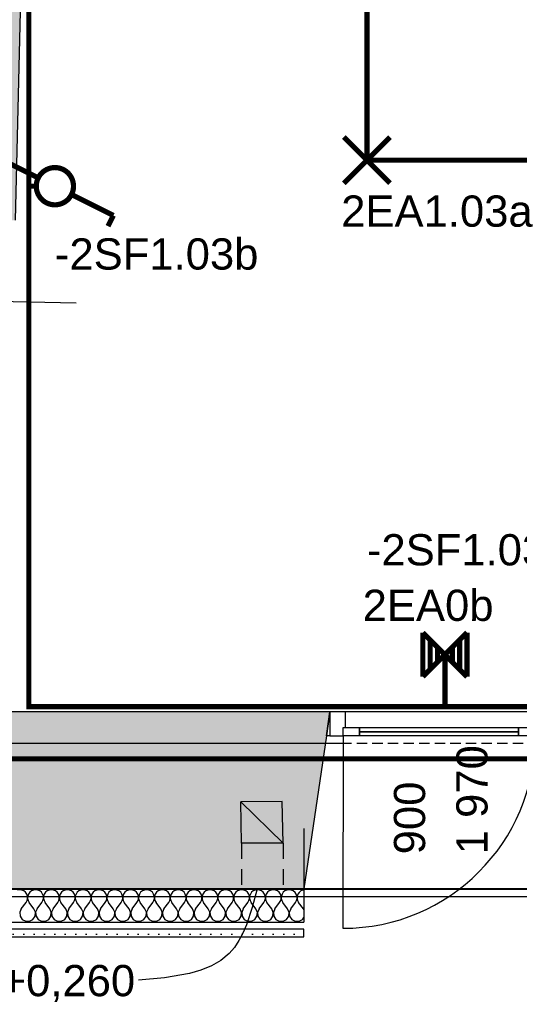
# Model space of a CAD drawing. Extents: x -12025 to 39812, y -28775 to 12.
# Tile 29 of 90: x 25081 to 27483, y -21554 to -16825. Entities that reach past the tile are written whole.
import ezdxf
from ezdxf.enums import TextEntityAlignment as Align

# ---------------------------------------------------------------- set-up
doc = ezdxf.new("R2010")
doc.units = 0
doc.header["$MEASUREMENT"] = 0
for name, pattern in [('Telekomunikacni vodic', [9.25, 3, -0.75, 3, -0.75, 0.125, -0.75, 0.125, -0.75]), ('čárkovaná 3', [75, 50, -25]), ('Čárkovaná S', [125, 75, -50])]:
    doc.linetypes.add(name, pattern=pattern)
for name, color, linetype in [('OÚ Dukovany internet + tv + data', 192, 'Continuous'), ('OÚ Dukovany nouzové osvětlení', 36, 'Continuous'), ('OÚ Dukovany půdorys kóty 1NP', 7, 'Continuous'), ('OÚ Dukovany půdorys podklad 1NP', 7, 'Continuous'), ('OÚ Dukovany světla', 132, 'Continuous'), ('OÚ Dukovany zásuvky', 92, 'Continuous')]:
    doc.layers.add(name, color=color, linetype=linetype)
doc.styles.add('Arial', font='txt')

# ---------------------------------------------------------------- blocks, each defined once
blk = doc.blocks.new('P_zarovkove_svitidlo (9)')
at = {"color": 0, "linetype": 'Continuous', "const_width": 25}
for points in [[(111, -111), (-111, 111)], [(-111, -111), (111, 111)]]:
    blk.add_lwpolyline(points, dxfattribs=at)
at = {"color": 0, "linetype": 'Continuous', "style": 'Arial'}
blk.add_text('2EA1.03a', height=150, dxfattribs=at).set_placement((-123.5, -319.6))
blk = doc.blocks.new('Střídavý přepínač (3)')
at = {"color": 0, "linetype": 'Continuous', "const_width": 25}
for points in [[(-281.2, 140.6), (-255.7, 191.8)], [(-281.2, 140.6), (-76.7, 38.4)], [(281.2, -140.6), (76.7, -38.4)], [(281.2, -140.6), (255.7, -191.8)]]:
    blk.add_lwpolyline(points, dxfattribs=at)
for points in [[(0, 89.5, 0.414214), (-89.5, 0)], [(0, 89.5, 0.414214), (-89.5, 0)], [(89.5, 0, 0.414214), (0, 89.5)], [(89.5, 0, 0.414214), (0, 89.5)], [(-89.5, 0, 0.414214), (0, -89.5)], [(-89.5, 0, 0.414214), (0, -89.5)], [(0, -89.5, 0.414214), (89.5, 0)], [(0, -89.5, 0.414214), (89.5, 0)]]:
    blk.add_lwpolyline(points, format="xyb", dxfattribs=at)
at = {"color": 0, "linetype": 'Continuous', "style": 'Arial'}
blk.add_text('-2SF1.03b', height=150, dxfattribs=at).set_placement((0, -400.4))
blk = doc.blocks.new('Střídavý přepínač (4)')
at = {"color": 0, "linetype": 'Continuous', "const_width": 25}
for points in [[(140.6, 281.2), (38.4, 76.7)], [(140.6, 281.2), (191.8, 255.7)], [(-140.6, -281.2), (-38.4, -76.7)], [(-140.6, -281.2), (-191.8, -255.7)]]:
    blk.add_lwpolyline(points, dxfattribs=at)
for points in [[(0, 89.5, 0.414214), (-89.5, 0)], [(0, 89.5, 0.414214), (-89.5, 0)], [(89.5, 0, 0.414214), (0, 89.5)], [(89.5, 0, 0.414214), (0, 89.5)], [(-89.5, 0, 0.414214), (0, -89.5)], [(-89.5, 0, 0.414214), (0, -89.5)], [(0, -89.5, 0.414214), (89.5, 0)], [(0, -89.5, 0.414214), (89.5, 0)]]:
    blk.add_lwpolyline(points, format="xyb", dxfattribs=at)
at = {"color": 0, "linetype": 'Continuous', "style": 'Arial'}
blk.add_text('-2SF1.03a', height=150, dxfattribs=at).set_placement((-1000, 428.9))
blk = doc.blocks.new('Svítidlo pro nouzové osvětlení (3)')
at = {"color": 0, "linetype": 'Continuous', "const_width": 25}
for points in [[(-106.2, -106.2), (-106.2, 106.2)], [(-106.2, -106.2), (106.2, 106.2)], [(-106.2, 106.2), (106.2, -106.2)], [(106.2, -106.2), (106.2, 106.2)], [(-70.8, -70.8), (-70.8, 70.8)], [(-35.4, -35.4), (-35.4, 35.4)], [(35.4, -35.4), (35.4, 35.4)], [(70.8, -70.8), (70.8, 70.8)], [(0, -212.5), (0, 0)]]:
    blk.add_lwpolyline(points, dxfattribs=at)
at = {"color": 0, "linetype": 'Continuous', "style": 'Arial'}
blk.add_text('2EA0b', height=150, dxfattribs=at).set_placement((-395.5, 162.3))

msp = doc.modelspace()

# ---------------------------------------------------------------- hatches: boundary and pattern name
at = {"layer": 'OÚ Dukovany půdorys podklad 1NP', "linetype": 'Continuous'}
msp.add_hatch(color=254, dxfattribs=at).paths.add_polyline_path([(24847.6, -20999.7), (26447.3, -21000), (26555.3, -20265), (26572.2, -20150), (24847.7, -20149.7)])
h = msp.add_hatch(dxfattribs=at)
h.set_pattern_fill('OMÍTKA_01', color=21, style=0, pattern_type=2)
h.set_pattern_definition([(0, (0, 0), (0, 86.60254), [0, -50]), (0, (25, 43.3), (0, 86.60254), [0, -50])])
edge = h.paths.add_edge_path()
edge.add_spline(control_points=[(24557.3, -21192.6), (24557.3, -21192.6), (24557.3, -21229.2), (24557.3, -21229.2)], knot_values=[0, 0, 0, 0, 1, 1, 1, 1], degree=3, periodic=0)
edge.add_spline(control_points=[(24557.3, -21229.2), (24557.3, -21229.2), (26447.2, -21229.5), (26447.2, -21229.5)], knot_values=[0, 0, 0, 0, 1, 1, 1, 1], degree=3, periodic=0)
edge.add_spline(control_points=[(26447.2, -21229.5), (26447.2, -21229.5), (26447.2, -21192.9), (26447.2, -21192.9)], knot_values=[0, 0, 0, 0, 1, 1, 1, 1], degree=3, periodic=0)
edge.add_spline(control_points=[(26447.2, -21192.9), (26447.2, -21192.9), (24557.3, -21192.6), (24557.3, -21192.6)], knot_values=[0, 0, 0, 0, 1, 1, 1, 1], degree=3, periodic=0)
edge.add_spline(control_points=[(24557.3, -21192.6), (24557.3, -21192.6), (24557.3, -21192.6), (24557.3, -21192.6)], knot_values=[0, 0, 0, 0, 1, 1, 1, 1], degree=3, periodic=0)

# ---------------------------------------------------------------- linework, layer by layer
at = {"layer": 'OÚ Dukovany internet + tv + data', "linetype": 'Telekomunikacni vodic', "ltscale": 100, "const_width": 25}
for points in [[(29156.2, -8000), (31500, -8000), (31500, -13375), (31250, -13375), (31250, -20375), (16500, -20375)], [(32073.2, -21056.8), (32072.3, -19375), (31375, -19375), (31375, -20375), (16750, -20375), (16750, -20250), (16822.2, -20250)], [(31000, -19875), (31250, -19875), (31250, -20375), (18875, -20375), (16500, -20375)]]:
    msp.add_lwpolyline(points, dxfattribs=at)
at = {"layer": 'OÚ Dukovany nouzové osvětlení', "linetype": 'Continuous', "const_width": 25}
msp.add_lwpolyline([(27125, -20087.5), (27125, -20125), (25125, -20125), (25125, -13500), (25875, -13625), (25960.6, -12815.1), (25625, -12772.5)], dxfattribs=at)
at = {"layer": 'OÚ Dukovany půdorys kóty 1NP', "color": 7, "linetype": 'Continuous'}
msp.add_line((23902.5, -18151.7), (25352.1, -18185.7), dxfattribs=at)
at = {"layer": 'OÚ Dukovany půdorys kóty 1NP', "color": 154, "linetype": 'Continuous', "flags": 128}
for points in [[(26223, -20999.9), (26198.6, -21088.4), (26170.4, -21172.5), (26153.8, -21211.6), (26134.7, -21248.1), (26112.8, -21281.2), (26087.5, -21310.7), (26087.5, -21310.7)], [(26087.5, -21310.7), (26047.9, -21343.6), (26002.4, -21369.8), (25951.8, -21390.2), (25896.8, -21405.7), (25777.6, -21426.1), (25651.5, -21438.8), (25651.5, -21438.8)]]:
    msp.add_lwpolyline(points, dxfattribs=at)
at = {"layer": 'OÚ Dukovany půdorys podklad 1NP', "color": 7, "linetype": 'Continuous'}
for p, q in [((25061.3, -17788.8), (25160.2, -13566)), ((26572.2, -20150), (24847.7, -20149.7)), ((24847.6, -20999.7), (26447.3, -21000))]:
    msp.add_line(p, q, dxfattribs=at)
at = {"layer": 'OÚ Dukovany půdorys podklad 1NP', "color": 1, "linetype": 'Continuous'}
for p, q in [((26572.2, -20150), (26555.3, -20265)), ((26555.3, -20265), (26572.2, -20150)), ((26572.2, -20150), (26555.3, -20265)), ((26572.2, -20150), (26555.3, -20265)), ((26572.2, -20150), (26572.1, -20265)), ((27622.2, -20150.1), (26572.2, -20150)), ((26647.2, -20150), (26572.2, -20150)), ((26647.1, -20225), (26647.2, -20150)), ((26635.1, -20265), (26635.1, -20225)), ((26635.1, -20225), (26647.1, -20225)), ((26635.1, -20225), (26715.1, -20225)), ((26635.1, -20265), (26635.1, -20225)), ((26715.1, -20225), (26715.1, -20265)), ((27479.1, -20265.1), (27479.1, -20225.1)), ((27479.1, -20225.1), (27559.1, -20225.1)), ((26555.3, -20265), (26447.3, -21000)), ((26555.3, -20265), (26447.3, -21000)), ((26572.1, -20265), (26555.3, -20265)), ((26572.1, -20265), (26635.1, -20265)), ((26635.1, -20265), (26635, -21189)), ((26715.1, -20265), (26635.1, -20265)), ((27479.1, -20245.1), (26715.1, -20245)), ((27559.1, -20265.1), (27479.1, -20265.1)), ((26446.8, -20710), (26446.7, -21160)), ((26446.8, -20710), (26446.7, -21000)), ((26446.8, -20710), (26446.7, -21000)), ((26446.8, -20710), (26446.7, -21160)), ((26446.7, -21000), (24557.5, -20999.7)), ((27746.8, -21000.2), (26447.3, -21000)), ((24557.5, -21159.7), (26446.7, -21160)), ((26447.2, -21192.9), (24557.3, -21192.6)), ((24557.3, -21229.2), (26447.2, -21229.5)), ((26447.2, -21229.5), (26447.2, -21192.9)), ((26447.2, -21229.5), (26447.2, -21192.9))]:
    msp.add_line(p, q, dxfattribs=at)
at = {"layer": 'OÚ Dukovany půdorys podklad 1NP', "color": 8, "linetype": 'Continuous'}
for p, q in [((25002.5, -20299.7), (26625.9, -20299.9)), ((25352.9, -20999.8), (26223, -20999.9))]:
    msp.add_line(p, q, dxfattribs=at)
at = {"layer": 'OÚ Dukovany půdorys podklad 1NP', "color": 8, "linetype": 'čárkovaná 3'}
msp.add_line((26625.9, -20300.3), (27636.3, -20300.3), dxfattribs=at)
at = {"layer": 'OÚ Dukovany půdorys podklad 1NP', "color": 7, "linetype": 'Čárkovaná S'}
for p, q in [((26146.6, -20780.2), (26146.6, -20999.9)), ((26346.6, -20780.2), (26346.6, -20999.9))]:
    msp.add_line(p, q, dxfattribs=at)
at = {"layer": 'OÚ Dukovany půdorys podklad 1NP', "color": 21, "linetype": 'Continuous'}
for p, q in [((25080.9, -21003.6), (25070.5, -21005)), ((25091.3, -21005), (25080.9, -21003.6)), ((25100.9, -21009.3), (25091.3, -21005)), ((25109, -21016), (25100.9, -21009.3)), ((25115, -21024.6), (25109, -21016)), ((25118.3, -21034.6), (25115, -21024.6)), ((25118.8, -21045.1), (25118.3, -21034.6)), ((25119.6, -21034.6), (25119.1, -21045.1)), ((25123, -21024.6), (25119.6, -21034.6)), ((25129, -21016), (25123, -21024.6)), ((25137.1, -21009.3), (25129, -21016)), ((25146.7, -21005), (25137.1, -21009.3)), ((25157.1, -21003.6), (25146.7, -21005)), ((25167.5, -21005), (25157.1, -21003.6)), ((25177.1, -21009.3), (25167.5, -21005)), ((25185.2, -21016), (25177.1, -21009.3)), ((25191.2, -21024.6), (25185.2, -21016)), ((25194.5, -21034.6), (25191.2, -21024.6)), ((25195, -21045.1), (25194.5, -21034.6)), ((25195.8, -21034.6), (25195.3, -21045.1)), ((25199.2, -21024.6), (25195.8, -21034.6)), ((25205.2, -21016), (25199.2, -21024.6)), ((25213.2, -21009.3), (25205.2, -21016)), ((25222.9, -21005), (25213.2, -21009.3)), ((25233.3, -21003.6), (25222.9, -21005)), ((25243.7, -21005), (25233.3, -21003.6)), ((25253.3, -21009.3), (25243.7, -21005)), ((25261.4, -21016), (25253.3, -21009.3)), ((25267.3, -21024.6), (25261.4, -21016)), ((25270.7, -21034.6), (25267.3, -21024.6)), ((25271.2, -21045.1), (25270.7, -21034.6)), ((25272, -21034.6), (25271.5, -21045.1)), ((25275.4, -21024.6), (25272, -21034.6)), ((25281.3, -21016), (25275.4, -21024.6)), ((25289.4, -21009.3), (25281.3, -21016)), ((25299.1, -21005), (25289.4, -21009.3)), ((25309.5, -21003.6), (25299.1, -21005)), ((25319.9, -21005), (25309.5, -21003.6)), ((25329.5, -21009.3), (25319.9, -21005)), ((25337.6, -21016), (25329.5, -21009.3)), ((25343.5, -21024.7), (25337.6, -21016)), ((25346.9, -21034.6), (25343.5, -21024.7)), ((25347.4, -21045.1), (25346.9, -21034.6)), ((25348.2, -21034.6), (25347.7, -21045.1)), ((25351.6, -21024.7), (25348.2, -21034.6)), ((25357.5, -21016), (25351.6, -21024.7)), ((25365.6, -21009.3), (25357.5, -21016)), ((25375.2, -21005.1), (25365.6, -21009.3)), ((25385.7, -21003.6), (25375.2, -21005.1)), ((25396.1, -21005.1), (25385.7, -21003.6)), ((25405.7, -21009.3), (25396.1, -21005.1)), ((25413.8, -21016), (25405.7, -21009.3)), ((25419.7, -21024.7), (25413.8, -21016)), ((25423.1, -21034.6), (25419.7, -21024.7)), ((25423.6, -21045.1), (25423.1, -21034.6)), ((25424.4, -21034.6), (25423.9, -21045.1)), ((25427.8, -21024.7), (25424.4, -21034.6)), ((25433.7, -21016), (25427.8, -21024.7)), ((25441.8, -21009.3), (25433.7, -21016)), ((25451.4, -21005.1), (25441.8, -21009.3)), ((25461.8, -21003.6), (25451.4, -21005.1)), ((25472.3, -21005.1), (25461.8, -21003.6)), ((25481.9, -21009.3), (25472.3, -21005.1)), ((25490, -21016), (25481.9, -21009.3)), ((25495.9, -21024.7), (25490, -21016)), ((25499.3, -21034.6), (25495.9, -21024.7)), ((25499.8, -21045.1), (25499.3, -21034.6)), ((25500.6, -21034.6), (25500.1, -21045.1)), ((25504, -21024.7), (25500.6, -21034.6)), ((25509.9, -21016), (25504, -21024.7)), ((25518, -21009.3), (25509.9, -21016)), ((25527.6, -21005.1), (25518, -21009.3)), ((25538, -21003.6), (25527.6, -21005.1)), ((25548.4, -21005.1), (25538, -21003.6)), ((25558.1, -21009.3), (25548.4, -21005.1)), ((25566.2, -21016), (25558.1, -21009.3)), ((25572.1, -21024.7), (25566.2, -21016)), ((25575.5, -21034.7), (25572.1, -21024.7)), ((25576, -21045.1), (25575.5, -21034.7)), ((25576.8, -21034.7), (25576.3, -21045.1)), ((25580.2, -21024.7), (25576.8, -21034.7)), ((25586.1, -21016), (25580.2, -21024.7)), ((25594.2, -21009.3), (25586.1, -21016)), ((25603.8, -21005.1), (25594.2, -21009.3)), ((25614.2, -21003.6), (25603.8, -21005.1)), ((25624.6, -21005.1), (25614.2, -21003.6)), ((25634.3, -21009.3), (25624.6, -21005.1)), ((25642.3, -21016), (25634.3, -21009.3)), ((25648.3, -21024.7), (25642.3, -21016)), ((25651.7, -21034.7), (25648.3, -21024.7)), ((25652.2, -21045.2), (25651.7, -21034.7)), ((25653, -21034.7), (25652.5, -21045.2)), ((25656.3, -21024.7), (25653, -21034.7)), ((25662.3, -21016), (25656.3, -21024.7)), ((25670.4, -21009.3), (25662.3, -21016)), ((25680, -21005.1), (25670.4, -21009.3)), ((25690.4, -21003.7), (25680, -21005.1)), ((25700.8, -21005.1), (25690.4, -21003.7)), ((25710.4, -21009.3), (25700.8, -21005.1)), ((25718.5, -21016.1), (25710.4, -21009.3)), ((25724.5, -21024.7), (25718.5, -21016.1)), ((25727.8, -21034.7), (25724.5, -21024.7)), ((25728.4, -21045.2), (25727.8, -21034.7)), ((25729.2, -21034.7), (25728.7, -21045.2)), ((25732.5, -21024.7), (25729.2, -21034.7)), ((25738.5, -21016.1), (25732.5, -21024.7)), ((25746.6, -21009.3), (25738.5, -21016.1)), ((25756.2, -21005.1), (25746.6, -21009.3)), ((25766.6, -21003.7), (25756.2, -21005.1)), ((25777, -21005.1), (25766.6, -21003.7)), ((25786.6, -21009.4), (25777, -21005.1)), ((25794.7, -21016.1), (25786.6, -21009.4)), ((25800.7, -21024.7), (25794.7, -21016.1)), ((25804, -21034.7), (25800.7, -21024.7)), ((25804.5, -21045.2), (25804, -21034.7)), ((25805.4, -21034.7), (25804.9, -21045.2)), ((25808.7, -21024.7), (25805.4, -21034.7)), ((25814.7, -21016.1), (25808.7, -21024.7)), ((25822.8, -21009.4), (25814.7, -21016.1)), ((25832.4, -21005.1), (25822.8, -21009.4)), ((25842.8, -21003.7), (25832.4, -21005.1)), ((25853.2, -21005.1), (25842.8, -21003.7)), ((25862.8, -21009.4), (25853.2, -21005.1)), ((25870.9, -21016.1), (25862.8, -21009.4)), ((25876.9, -21024.7), (25870.9, -21016.1)), ((25880.2, -21034.7), (25876.9, -21024.7)), ((25880.7, -21045.2), (25880.2, -21034.7)), ((25881.6, -21034.7), (25881, -21045.2)), ((25884.9, -21024.7), (25881.6, -21034.7)), ((25890.9, -21016.1), (25884.9, -21024.7)), ((25899, -21009.4), (25890.9, -21016.1)), ((25908.6, -21005.1), (25899, -21009.4)), ((25919, -21003.7), (25908.6, -21005.1)), ((25929.4, -21005.1), (25919, -21003.7)), ((25939, -21009.4), (25929.4, -21005.1)), ((25947.1, -21016.1), (25939, -21009.4)), ((25953.1, -21024.7), (25947.1, -21016.1)), ((25956.4, -21034.7), (25953.1, -21024.7)), ((25956.9, -21045.2), (25956.4, -21034.7)), ((25957.7, -21034.7), (25957.2, -21045.2)), ((25961.1, -21024.8), (25957.7, -21034.7)), ((25967.1, -21016.1), (25961.1, -21024.8)), ((25975.2, -21009.4), (25967.1, -21016.1)), ((25984.8, -21005.1), (25975.2, -21009.4)), ((25995.2, -21003.7), (25984.8, -21005.1)), ((26005.6, -21005.1), (25995.2, -21003.7)), ((26015.2, -21009.4), (26005.6, -21005.1)), ((26023.3, -21016.1), (26015.2, -21009.4)), ((26029.3, -21024.8), (26023.3, -21016.1)), ((26032.6, -21034.7), (26029.3, -21024.8)), ((26033.1, -21045.2), (26032.6, -21034.7)), ((26033.9, -21034.7), (26033.4, -21045.2)), ((26037.3, -21024.8), (26033.9, -21034.7)), ((26043.2, -21016.1), (26037.3, -21024.8)), ((26051.3, -21009.4), (26043.2, -21016.1)), ((26061, -21005.2), (26051.3, -21009.4)), ((26071.4, -21003.7), (26061, -21005.2)), ((26081.8, -21005.2), (26071.4, -21003.7)), ((26091.4, -21009.4), (26081.8, -21005.2)), ((26099.5, -21016.1), (26091.4, -21009.4)), ((26105.4, -21024.8), (26099.5, -21016.1)), ((26108.8, -21034.7), (26105.4, -21024.8)), ((26109.3, -21045.2), (26108.8, -21034.7)), ((26110.1, -21034.7), (26109.6, -21045.2)), ((26113.5, -21024.8), (26110.1, -21034.7)), ((26119.4, -21016.1), (26113.5, -21024.8)), ((26127.5, -21009.4), (26119.4, -21016.1)), ((26137.2, -21005.2), (26127.5, -21009.4)), ((26147.6, -21003.7), (26137.2, -21005.2)), ((26158, -21005.2), (26147.6, -21003.7)), ((26167.6, -21009.4), (26158, -21005.2)), ((26175.7, -21016.1), (26167.6, -21009.4)), ((26181.6, -21024.8), (26175.7, -21016.1)), ((26185, -21034.7), (26181.6, -21024.8)), ((26185.5, -21045.2), (26185, -21034.7)), ((26186.3, -21034.7), (26185.8, -21045.2)), ((26189.7, -21024.8), (26186.3, -21034.7)), ((26195.6, -21016.1), (26189.7, -21024.8)), ((26203.7, -21009.4), (26195.6, -21016.1)), ((26213.3, -21005.2), (26203.7, -21009.4)), ((26223.8, -21003.7), (26213.3, -21005.2)), ((26234.2, -21005.2), (26223.8, -21003.7)), ((26243.8, -21009.4), (26234.2, -21005.2)), ((26251.9, -21016.1), (26243.8, -21009.4)), ((26257.8, -21024.8), (26251.9, -21016.1)), ((26261.2, -21034.8), (26257.8, -21024.8)), ((26261.7, -21045.3), (26261.2, -21034.8)), ((26262.5, -21034.8), (26262, -21045.3)), ((26265.9, -21024.8), (26262.5, -21034.8)), ((26271.8, -21016.1), (26265.9, -21024.8)), ((26279.9, -21009.4), (26271.8, -21016.1)), ((26289.5, -21005.2), (26279.9, -21009.4)), ((26299.9, -21003.7), (26289.5, -21005.2)), ((26310.4, -21005.2), (26299.9, -21003.7)), ((26320, -21009.4), (26310.4, -21005.2)), ((26328.1, -21016.1), (26320, -21009.4)), ((26334, -21024.8), (26328.1, -21016.1)), ((26337.4, -21034.8), (26334, -21024.8)), ((26337.9, -21045.3), (26337.4, -21034.8)), ((26338.7, -21034.8), (26338.2, -21045.3)), ((26342.1, -21024.8), (26338.7, -21034.8)), ((26348, -21016.1), (26342.1, -21024.8)), ((26356.1, -21009.4), (26348, -21016.1)), ((26365.7, -21005.2), (26356.1, -21009.4)), ((26376.1, -21003.8), (26365.7, -21005.2)), ((26386.5, -21005.2), (26376.1, -21003.8)), ((26396.2, -21009.4), (26386.5, -21005.2)), ((26404.3, -21016.2), (26396.2, -21009.4)), ((26410.2, -21024.8), (26404.3, -21016.2)), ((26413.6, -21034.8), (26410.2, -21024.8)), ((26414.1, -21045.3), (26413.6, -21034.8)), ((26414.9, -21034.8), (26414.4, -21045.3)), ((26418.2, -21024.8), (26414.9, -21034.8)), ((26424.2, -21016.2), (26418.2, -21024.8)), ((26432.3, -21009.5), (26424.2, -21016.2)), ((26441.9, -21005.2), (26432.3, -21009.5)), ((26446.7, -21004.5), (26441.9, -21005.2)), ((25088.5, -21095), (25111.4, -21064.5)), ((25111.4, -21064.5), (25116.5, -21055.3)), ((25116.5, -21055.3), (25118.8, -21045.1)), ((25119.1, -21045.1), (25121.5, -21055.3)), ((25121.5, -21055.3), (25126.6, -21064.5)), ((25149.5, -21095), (25126.6, -21064.5)), ((25164.7, -21095), (25187.6, -21064.5)), ((25187.6, -21064.5), (25192.6, -21055.3)), ((25192.6, -21055.3), (25195, -21045.1)), ((25195.3, -21045.1), (25197.7, -21055.3)), ((25197.7, -21055.3), (25202.8, -21064.5)), ((25225.6, -21095), (25202.8, -21064.5)), ((25240.9, -21095), (25263.7, -21064.5)), ((25263.7, -21064.5), (25268.8, -21055.3)), ((25268.8, -21055.3), (25271.2, -21045.1)), ((25271.5, -21045.1), (25273.9, -21055.3)), ((25273.9, -21055.3), (25279, -21064.5)), ((25301.8, -21095), (25279, -21064.5)), ((25317.1, -21095), (25339.9, -21064.5)), ((25339.9, -21064.5), (25345, -21055.4)), ((25345, -21055.4), (25347.4, -21045.1)), ((25347.7, -21045.1), (25350.1, -21055.4)), ((25350.1, -21055.4), (25355.2, -21064.6)), ((25378, -21095), (25355.2, -21064.6)), ((25393.3, -21095), (25416.1, -21064.6)), ((25416.1, -21064.6), (25421.2, -21055.4)), ((25421.2, -21055.4), (25423.6, -21045.1)), ((25423.9, -21045.1), (25426.3, -21055.4)), ((25426.3, -21055.4), (25431.4, -21064.6)), ((25454.2, -21095), (25431.4, -21064.6)), ((25469.5, -21095), (25492.3, -21064.6)), ((25492.3, -21064.6), (25497.4, -21055.4)), ((25497.4, -21055.4), (25499.8, -21045.1)), ((25500.1, -21045.1), (25502.5, -21055.4)), ((25502.5, -21055.4), (25507.6, -21064.6)), ((25530.4, -21095.1), (25507.6, -21064.6)), ((25545.6, -21095.1), (25568.5, -21064.6)), ((25568.5, -21064.6), (25573.6, -21055.4)), ((25573.6, -21055.4), (25576, -21045.1)), ((25576.3, -21045.1), (25578.7, -21055.4)), ((25578.7, -21055.4), (25583.7, -21064.6)), ((25606.6, -21095.1), (25583.7, -21064.6)), ((25621.8, -21095.1), (25644.7, -21064.6)), ((25644.7, -21064.6), (25649.8, -21055.4)), ((25649.8, -21055.4), (25652.2, -21045.2)), ((25652.5, -21045.2), (25654.8, -21055.4)), ((25654.8, -21055.4), (25659.9, -21064.6)), ((25682.8, -21095.1), (25659.9, -21064.6)), ((25698, -21095.1), (25720.9, -21064.6)), ((25720.9, -21064.6), (25726, -21055.4)), ((25726, -21055.4), (25728.4, -21045.2)), ((25728.7, -21045.2), (25731, -21055.4)), ((25731, -21055.4), (25736.1, -21064.6)), ((25759, -21095.1), (25736.1, -21064.6)), ((25774.2, -21095.1), (25797.1, -21064.6)), ((25797.1, -21064.6), (25802.2, -21055.4)), ((25802.2, -21055.4), (25804.5, -21045.2)), ((25804.9, -21045.2), (25807.2, -21055.4)), ((25807.2, -21055.4), (25812.3, -21064.6)), ((25835.2, -21095.1), (25812.3, -21064.6)), ((25850.4, -21095.1), (25873.3, -21064.6)), ((25873.3, -21064.6), (25878.4, -21055.4)), ((25878.4, -21055.4), (25880.7, -21045.2)), ((25881, -21045.2), (25883.4, -21055.4)), ((25883.4, -21055.4), (25888.5, -21064.6)), ((25911.4, -21095.1), (25888.5, -21064.6)), ((25926.6, -21095.1), (25949.5, -21064.6)), ((25949.5, -21064.6), (25954.5, -21055.4)), ((25954.5, -21055.4), (25956.9, -21045.2)), ((25957.2, -21045.2), (25959.6, -21055.4)), ((25959.6, -21055.4), (25964.7, -21064.6)), ((25987.5, -21095.1), (25964.7, -21064.6)), ((26002.8, -21095.1), (26025.6, -21064.7)), ((26025.6, -21064.7), (26030.7, -21055.5)), ((26030.7, -21055.5), (26033.1, -21045.2)), ((26033.4, -21045.2), (26035.8, -21055.5)), ((26035.8, -21055.5), (26040.9, -21064.7)), ((26063.7, -21095.1), (26040.9, -21064.7)), ((26079, -21095.1), (26101.8, -21064.7)), ((26101.8, -21064.7), (26106.9, -21055.5)), ((26106.9, -21055.5), (26109.3, -21045.2)), ((26109.6, -21045.2), (26112, -21055.5)), ((26112, -21055.5), (26117.1, -21064.7)), ((26139.9, -21095.1), (26117.1, -21064.7)), ((26155.2, -21095.2), (26178, -21064.7)), ((26178, -21064.7), (26183.1, -21055.5)), ((26183.1, -21055.5), (26185.5, -21045.2)), ((26185.8, -21045.2), (26188.2, -21055.5)), ((26188.2, -21055.5), (26193.3, -21064.7)), ((26216.1, -21095.2), (26193.3, -21064.7)), ((26231.4, -21095.2), (26254.2, -21064.7)), ((26254.2, -21064.7), (26259.3, -21055.5)), ((26259.3, -21055.5), (26261.7, -21045.3)), ((26262, -21045.3), (26264.4, -21055.5)), ((26264.4, -21055.5), (26269.5, -21064.7)), ((26292.3, -21095.2), (26269.5, -21064.7)), ((26307.5, -21095.2), (26330.4, -21064.7)), ((26330.4, -21064.7), (26335.5, -21055.5)), ((26335.5, -21055.5), (26337.9, -21045.3)), ((26338.2, -21045.3), (26340.6, -21055.5)), ((26340.6, -21055.5), (26345.6, -21064.7)), ((26368.5, -21095.2), (26345.6, -21064.7)), ((26383.7, -21095.2), (26406.6, -21064.7)), ((26406.6, -21064.7), (26411.7, -21055.5)), ((26411.7, -21055.5), (26414.1, -21045.3)), ((26414.4, -21045.3), (26416.8, -21055.5)), ((26416.8, -21055.5), (26421.8, -21064.7)), ((26444.7, -21095.2), (26421.8, -21064.7)), ((25088.5, -21095), (25081.3, -21112.1)), ((25081.3, -21112.1), (25083.1, -21130.6)), ((25083.1, -21130.6), (25093.3, -21146)), ((25144.6, -21146), (25154.9, -21130.6)), ((25156.6, -21112.1), (25149.5, -21095)), ((25154.9, -21130.6), (25156.6, -21112.1)), ((25164.7, -21095), (25157.5, -21112.1)), ((25157.5, -21112.1), (25159.3, -21130.6)), ((25159.3, -21130.6), (25169.5, -21146)), ((25220.8, -21146), (25231.1, -21130.6)), ((25232.8, -21112.1), (25225.6, -21095)), ((25231.1, -21130.6), (25232.8, -21112.1)), ((25240.9, -21095), (25233.7, -21112.1)), ((25233.7, -21112.1), (25235.4, -21130.6)), ((25235.4, -21130.6), (25245.7, -21146)), ((25297, -21146.1), (25307.3, -21130.6)), ((25309, -21112.1), (25301.8, -21095)), ((25307.3, -21130.6), (25309, -21112.1)), ((25317.1, -21095), (25309.9, -21112.1)), ((25309.9, -21112.1), (25311.6, -21130.6)), ((25311.6, -21130.6), (25321.9, -21146.1)), ((25373.2, -21146.1), (25383.4, -21130.6)), ((25385.2, -21112.1), (25378, -21095)), ((25383.4, -21130.6), (25385.2, -21112.1)), ((25393.3, -21095), (25386.1, -21112.1)), ((25386.1, -21112.1), (25387.8, -21130.6)), ((25387.8, -21130.6), (25398.1, -21146.1)), ((25449.4, -21146.1), (25459.6, -21130.6)), ((25461.4, -21112.2), (25454.2, -21095)), ((25459.6, -21130.6), (25461.4, -21112.2)), ((25469.5, -21095), (25462.3, -21112.2)), ((25462.3, -21112.2), (25464, -21130.6)), ((25464, -21130.6), (25474.3, -21146.1)), ((25525.6, -21146.1), (25535.8, -21130.6)), ((25537.6, -21112.2), (25530.4, -21095.1)), ((25535.8, -21130.6), (25537.6, -21112.2)), ((25545.6, -21095.1), (25538.5, -21112.2)), ((25538.5, -21112.2), (25540.2, -21130.6)), ((25540.2, -21130.6), (25550.5, -21146.1)), ((25601.7, -21146.1), (25612, -21130.7)), ((25613.8, -21112.2), (25606.6, -21095.1)), ((25612, -21130.7), (25613.8, -21112.2)), ((25621.8, -21095.1), (25614.6, -21112.2)), ((25614.6, -21112.2), (25616.4, -21130.7)), ((25616.4, -21130.7), (25626.7, -21146.1)), ((25677.9, -21146.1), (25688.2, -21130.7)), ((25690, -21112.2), (25682.8, -21095.1)), ((25688.2, -21130.7), (25690, -21112.2)), ((25698, -21095.1), (25690.8, -21112.2)), ((25690.8, -21112.2), (25692.6, -21130.7)), ((25692.6, -21130.7), (25702.9, -21146.1)), ((25754.1, -21146.1), (25764.4, -21130.7)), ((25766.2, -21112.2), (25759, -21095.1)), ((25764.4, -21130.7), (25766.2, -21112.2)), ((25774.2, -21095.1), (25767, -21112.2)), ((25767, -21112.2), (25768.8, -21130.7)), ((25768.8, -21130.7), (25779.1, -21146.1)), ((25830.3, -21146.1), (25840.6, -21130.7)), ((25842.3, -21112.2), (25835.2, -21095.1)), ((25840.6, -21130.7), (25842.3, -21112.2)), ((25850.4, -21095.1), (25843.2, -21112.2)), ((25843.2, -21112.2), (25845, -21130.7)), ((25845, -21130.7), (25855.2, -21146.1)), ((25906.5, -21146.2), (25916.8, -21130.7)), ((25918.5, -21112.2), (25911.4, -21095.1)), ((25916.8, -21130.7), (25918.5, -21112.2)), ((25926.6, -21095.1), (25919.4, -21112.2)), ((25919.4, -21112.2), (25921.2, -21130.7)), ((25921.2, -21130.7), (25931.4, -21146.2)), ((25982.7, -21146.2), (25993, -21130.7)), ((25994.7, -21112.2), (25987.5, -21095.1)), ((25993, -21130.7), (25994.7, -21112.2)), ((26002.8, -21095.1), (25995.6, -21112.2)), ((25995.6, -21112.2), (25997.4, -21130.7)), ((25997.4, -21130.7), (26007.6, -21146.2)), ((26058.9, -21146.2), (26069.2, -21130.7)), ((26070.9, -21112.2), (26063.7, -21095.1)), ((26069.2, -21130.7), (26070.9, -21112.2)), ((26079, -21095.1), (26071.8, -21112.2)), ((26071.8, -21112.2), (26073.5, -21130.7)), ((26073.5, -21130.7), (26083.8, -21146.2)), ((26135.1, -21146.2), (26145.4, -21130.7)), ((26147.1, -21112.3), (26139.9, -21095.1)), ((26145.4, -21130.7), (26147.1, -21112.3)), ((26155.2, -21095.2), (26148, -21112.3)), ((26148, -21112.3), (26149.7, -21130.7)), ((26149.7, -21130.7), (26160, -21146.2)), ((26211.3, -21146.2), (26221.5, -21130.7)), ((26223.3, -21112.3), (26216.1, -21095.2)), ((26221.5, -21130.7), (26223.3, -21112.3)), ((26231.4, -21095.2), (26224.2, -21112.3)), ((26224.2, -21112.3), (26225.9, -21130.7)), ((26225.9, -21130.7), (26236.2, -21146.2)), ((26287.5, -21146.2), (26297.7, -21130.8)), ((26299.5, -21112.3), (26292.3, -21095.2)), ((26297.7, -21130.8), (26299.5, -21112.3)), ((26307.5, -21095.2), (26300.4, -21112.3)), ((26300.4, -21112.3), (26302.1, -21130.8)), ((26302.1, -21130.8), (26312.4, -21146.2)), ((26363.7, -21146.2), (26373.9, -21130.8)), ((26375.7, -21112.3), (26368.5, -21095.2)), ((26373.9, -21130.8), (26375.7, -21112.3)), ((26383.7, -21095.2), (26376.6, -21112.3)), ((26376.6, -21112.3), (26378.3, -21130.8)), ((26378.3, -21130.8), (26388.6, -21146.2)), ((26439.8, -21146.2), (26446.7, -21135.9)), ((26446.7, -21100), (26444.7, -21095.2)), ((25093.3, -21146), (25109.7, -21154.8)), ((25109.7, -21154.8), (25128.2, -21154.8)), ((25128.2, -21154.8), (25144.6, -21146)), ((25169.5, -21146), (25185.9, -21154.8)), ((25185.9, -21154.8), (25204.4, -21154.8)), ((25204.4, -21154.8), (25220.8, -21146)), ((25245.7, -21146), (25262.1, -21154.8)), ((25262.1, -21154.8), (25280.6, -21154.8)), ((25280.6, -21154.8), (25297, -21146.1)), ((25321.9, -21146.1), (25338.3, -21154.8)), ((25338.3, -21154.8), (25356.8, -21154.8)), ((25356.8, -21154.8), (25373.2, -21146.1)), ((25398.1, -21146.1), (25414.5, -21154.8)), ((25414.5, -21154.8), (25433, -21154.8)), ((25433, -21154.8), (25449.4, -21146.1)), ((25474.3, -21146.1), (25490.6, -21154.9)), ((25490.6, -21154.9), (25509.2, -21154.9)), ((25509.2, -21154.9), (25525.6, -21146.1)), ((25550.5, -21146.1), (25566.8, -21154.9)), ((25566.8, -21154.9), (25585.4, -21154.9)), ((25585.4, -21154.9), (25601.7, -21146.1)), ((25626.7, -21146.1), (25643, -21154.9)), ((25643, -21154.9), (25661.6, -21154.9)), ((25661.6, -21154.9), (25677.9, -21146.1)), ((25702.9, -21146.1), (25719.2, -21154.9)), ((25719.2, -21154.9), (25737.8, -21154.9)), ((25737.8, -21154.9), (25754.1, -21146.1)), ((25779.1, -21146.1), (25795.4, -21154.9)), ((25795.4, -21154.9), (25814, -21154.9)), ((25814, -21154.9), (25830.3, -21146.1)), ((25855.2, -21146.1), (25871.6, -21154.9)), ((25871.6, -21154.9), (25890.2, -21154.9)), ((25890.2, -21154.9), (25906.5, -21146.2)), ((25931.4, -21146.2), (25947.8, -21154.9)), ((25947.8, -21154.9), (25966.3, -21154.9)), ((25966.3, -21154.9), (25982.7, -21146.2)), ((26007.6, -21146.2), (26024, -21154.9)), ((26024, -21154.9), (26042.5, -21154.9)), ((26042.5, -21154.9), (26058.9, -21146.2)), ((26083.8, -21146.2), (26100.2, -21154.9)), ((26100.2, -21154.9), (26118.7, -21155)), ((26118.7, -21155), (26135.1, -21146.2)), ((26160, -21146.2), (26176.4, -21155)), ((26176.4, -21155), (26194.9, -21155)), ((26194.9, -21155), (26211.3, -21146.2)), ((26236.2, -21146.2), (26252.5, -21155)), ((26252.5, -21155), (26271.1, -21155)), ((26271.1, -21155), (26287.5, -21146.2)), ((26312.4, -21146.2), (26328.7, -21155)), ((26328.7, -21155), (26347.3, -21155)), ((26347.3, -21155), (26363.7, -21146.2)), ((26388.6, -21146.2), (26404.9, -21155)), ((26404.9, -21155), (26423.5, -21155)), ((26423.5, -21155), (26439.8, -21146.2))]:
    msp.add_line(p, q, dxfattribs=at)
at = {"layer": 'OÚ Dukovany půdorys podklad 1NP', "color": 1, "linetype": 'Continuous'}
for points in [[(27479.1, -20245.1), (26715.1, -20245), (26715.1, -20225), (27479.1, -20225.1)], [(27479.1, -20265.1), (26715.1, -20265), (26715.1, -20245), (27479.1, -20245.1)]]:
    msp.add_lwpolyline(points, close=True, dxfattribs=at)
at = {"layer": 'OÚ Dukovany půdorys podklad 1NP', "color": 8, "linetype": 'Continuous'}
for points in [[(26346.6, -20780.1), (26342.6, -20580.2), (26144.2, -20581.8)], [(26346.6, -20780.1), (26146.6, -20780.2), (26144.2, -20581.8)], [(11837.4, -21001.1), (31997.2, -21001.1), (31997.2, -21038.3), (11837.4, -21038.3)]]:
    msp.add_lwpolyline(points, close=True, dxfattribs=at)
at = {"layer": 'OÚ Dukovany půdorys podklad 1NP', "color": 1, "linetype": 'Continuous'}
msp.add_arc((26635.1, -20265), 924, -90.0088, -0.0088, dxfattribs=at)
at = {"layer": 'OÚ Dukovany půdorys podklad 1NP', "color": 254, "linetype": 'Continuous'}
for points in [[(25014, -13399.3), (24911.3, -17785.3), (25163.7, -13414.7), (25061.3, -17788.8)], [(26346.6, -20780.1), (26342.6, -20580.2), (26144.2, -20581.8)], [(26346.6, -20780.1), (26146.6, -20780.2), (26144.2, -20581.8)]]:
    msp.add_solid(points, dxfattribs=at)
at = {"layer": 'OÚ Dukovany světla', "linetype": 'Continuous', "const_width": 25}
for points in [[(25160.5, -17625), (25125, -17625), (25125, -12715.6)], [(26750, -15250), (26750, -15250), (26750, -17500), (26750, -17500)], [(27750, -19785.5), (27750, -17750), (27750, -17500), (26750, -17500)], [(27750, -19964.5), (27750, -20125), (25125, -20125), (25125, -17625), (25160.5, -17625)]]:
    msp.add_lwpolyline(points, dxfattribs=at)
at = {"layer": 'OÚ Dukovany zásuvky', "linetype": 'Continuous', "const_width": 25}
msp.add_lwpolyline([(24875, -20375), (31375, -20375), (31375, -19375), (32375, -19375)], dxfattribs=at)

# ---------------------------------------------------------------- block references
at = {"layer": 'OÚ Dukovany nouzové osvětlení', "linetype": 'Continuous'}
msp.add_blockref('Svítidlo pro nouzové osvětlení (3)', (27125, -19875), dxfattribs=at)
at = {"layer": 'OÚ Dukovany světla', "linetype": 'Continuous'}
for name, p in [('P_zarovkove_svitidlo (9)', (26750, -17500)), ('Střídavý přepínač (3)', (25250, -17625)), ('Střídavý přepínač (4)', (27750, -19875))]:
    msp.add_blockref(name, p, dxfattribs=at)

# ---------------------------------------------------------------- texts
at = {"layer": 'OÚ Dukovany půdorys kóty 1NP', "color": 7, "linetype": 'Continuous', "style": 'Arial'}
for s, p in [('1\xa0970', (27329.8, -20833.8)), ('900', (27029.8, -20833.8))]:
    msp.add_text(s, height=150, rotation=89.9912, dxfattribs=at).set_placement(p)
at = {"layer": 'OÚ Dukovany půdorys kóty 1NP', "color": 154, "linetype": 'Continuous', "style": 'Arial'}
msp.add_text('P+0,260 ', height=150, dxfattribs=at).set_placement((25271.8, -21515.1), align=Align.CENTER)

doc.saveas('drawing.dxf')
